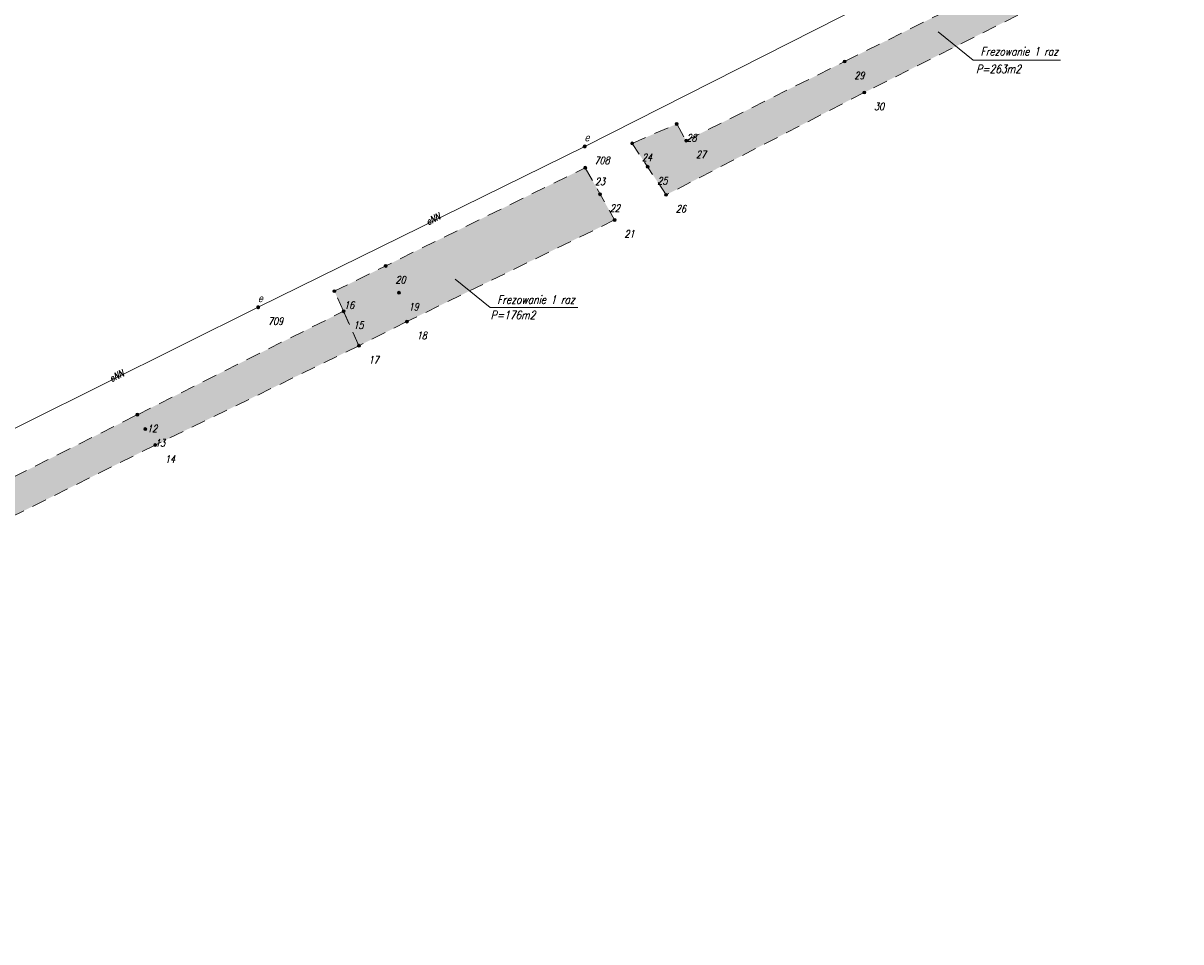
# Model space of a CAD drawing. Extents: x 7487291 to 7488682, y 5785010 to 5785505.
# Tile 3 of 256: x 7488315 to 7488434, y 5785212 to 5785306. Entities that reach past the tile are written whole.
import ezdxf
from ezdxf.enums import TextEntityAlignment as Align

# ---------------------------------------------------------------- set-up
doc = ezdxf.new("R2010")
doc.units = 0
doc.header["$MEASUREMENT"] = 0
doc.linetypes.add('1.5_1.0', pattern=[2.5, 1.5, -1])
doc.linetypes.add('mz1.0_0.5', pattern=[1.5, 1, -0.5])
doc.layers.get('0').update_dxf_attribs({"color": 2, "linetype": 'CONTINUOUS', "lineweight": 5})
for name, color, linetype, lineweight in [('Asfalt krawedz', 250, 'mz1.0_0.5', 9), ('elementy', 250, 'CONTINUOUS', 5), ('Kostka krawędz', 250, 'mz1.0_0.5', 9), ('Numer operatu archiwalnego', 40, 'CONTINUOUS', 18), ('pomiar', 5, 'CONTINUOUS', 5)]:
    doc.layers.add(name, color=color, linetype=linetype, lineweight=lineweight)
doc.styles.add('dzialki', font='romans.shx', dxfattribs={"width": 0.8, "oblique": 15, "height": 1})
doc.styles.add('G7Text', font='romans.shx', dxfattribs={"width": 0.8, "oblique": 14.323945})
doc.styles.get("Standard").update_dxf_attribs({"font": 'txt', "width": 0.75})

# ---------------------------------------------------------------- blocks, each defined once
blk = doc.blocks.new('G7PktWys')
at = {"linetype": 'Continuous', "lineweight": 0, "ltscale": 33}
h = blk.add_hatch(dxfattribs=at)
h.set_pattern_fill('DOTS', color=255, scale=100, angle=90, style=0)
h.set_pattern_definition([(90, (2, 2), (-158.75, 79.38), [0, -158.75])])
h.paths.add_polyline_path([(-0.25, 3.01), (3.75, 3.01), (3.75, -2.08), (-0.25, -2.08)])
at = {"color": 0, "linetype": 'Continuous', "lineweight": -2}
for radius in [0.15, 0.1, 0.05]:
    blk.add_circle((0, 0), radius, dxfattribs=at)
at = {"color": 0, "linetype": 'Continuous', "lineweight": -2, "style": 'G7Text', "oblique": 14.3239, "width": 0.8, "flags": 1}
blk.add_attdef('H', (1, 1), '', height=1.8, dxfattribs=at)
at = {"color": 0, "linetype": 'Continuous', "lineweight": -2, "style": 'G7Text', "oblique": 14.3239, "width": 0.8}
blk.add_attdef('ID', (1, -1.8), '', height=0.75, dxfattribs=at)
blk = doc.blocks.new('US25')
at = {"linetype": 'Continuous', "lineweight": 0}
h = blk.add_hatch(color=0, dxfattribs=at)
edge = h.paths.add_edge_path()
edge.add_arc((0, 0), 0.2, 0, 360)

msp = doc.modelspace()

# ---------------------------------------------------------------- hatches: boundary and pattern name
at = {"layer": 'Kostka krawędz'}
h = msp.add_hatch(color=3, dxfattribs=at)
h.dxf.hatch_style = 1
h.paths.add_polyline_path([(7488347.18, 5785278.82), (7488348.13, 5785276.77), (7488349.69, 5785273.24), (7488354.6, 5785275.71), (7488375.83, 5785286.1), (7488372.82, 5785291.45)])
h.paths.add_polyline_path([(7488353.93, 5785278.66, -1), (7488353.63, 5785278.66, -1)], flags=16)
h.paths.add_polyline_path([(7488353.88, 5785278.66, -1), (7488353.68, 5785278.66, -1)], flags=0)
h.paths.add_polyline_path([(7488353.83, 5785278.66, -1), (7488353.73, 5785278.66, -1)], flags=0)
h.paths.add_polyline_path([(7488401.34, 5785299.14), (7488425.96, 5785311.55), (7488441.78, 5785319.66), (7488439.98, 5785322.69), (7488424.42, 5785314.78), (7488399.33, 5785302.31), (7488383.14, 5785294.22), (7488382.17, 5785295.92), (7488377.62, 5785293.93), (7488381.09, 5785288.67)])
edge = h.paths.add_edge_path(flags=16)
edge.add_arc((7488348.13, 5785276.77), 0.15, 0, 360)
edge = h.paths.add_edge_path(flags=16)
edge.add_arc((7488348.13, 5785276.77), 0.1, 0, 360)
edge = h.paths.add_edge_path(flags=16)
edge.add_arc((7488348.13, 5785276.77), 0.05, 0, 360)
h.paths.add_polyline_path([(7488348.07, 5785276.63), (7488349.33, 5785276.53), (7488349.61, 5785277.66), (7488348.35, 5785277.76)], flags=25)
h.paths.add_polyline_path([(7488352.21, 5785278.14), (7488353.44, 5785278.04), (7488353.73, 5785279.17), (7488352.5, 5785279.26)], flags=24)
edge = h.paths.add_edge_path(flags=17)
edge.add_arc((7488374.34, 5785288.73), 0.15, 0, 360)
edge = h.paths.add_edge_path(flags=16)
edge.add_arc((7488374.34, 5785288.73), 0.1, 0, 360)
edge = h.paths.add_edge_path(flags=16)
edge.add_arc((7488374.34, 5785288.73), 0.05, 0, 360)
h.paths.add_polyline_path([(7488372.59, 5785287.87), (7488373.93, 5785287.77), (7488374.22, 5785288.89), (7488372.87, 5785288.99)], flags=24)
edge = h.paths.add_edge_path(flags=16)
edge.add_arc((7488383.14, 5785294.22), 0.15, 0, 360)
edge = h.paths.add_edge_path(flags=16)
edge.add_arc((7488383.14, 5785294.22), 0.1, 0, 360)
edge = h.paths.add_edge_path(flags=0)
edge.add_arc((7488383.14, 5785294.22), 0.05, 0, 360)
h.paths.add_polyline_path([(7488382.25, 5785292.99), (7488383.6, 5785292.9), (7488383.89, 5785294.02), (7488382.54, 5785294.12)], flags=24)
edge = h.paths.add_edge_path(flags=16)
edge.add_arc((7488424.42, 5785314.78), 0.15, 0, 360)
edge = h.paths.add_edge_path(flags=16)
edge.add_arc((7488424.42, 5785314.78), 0.1, 0, 360)
edge = h.paths.add_edge_path(flags=0)
edge.add_arc((7488424.42, 5785314.78), 0.05, 0, 360)
h.paths.add_polyline_path([(7488422.78, 5785314.87), (7488423.95, 5785314.77), (7488424.24, 5785315.9), (7488423.07, 5785315.99)], flags=25)
h = msp.add_hatch(color=4, dxfattribs=at)
h.dxf.hatch_style = 1
h.paths.add_polyline_path([(7488293.49, 5785245.38), (7488328.87, 5785263.08), (7488349.69, 5785273.24), (7488348.13, 5785276.77), (7488327.05, 5785266.19), (7488292.05, 5785248.54), (7488253.65, 5785229.1), (7488233.21, 5785218.63), (7488234.75, 5785215.09), (7488255.23, 5785225.77)])
h.paths.add_polyline_path([(7488254.71, 5785227.31, -1), (7488254.41, 5785227.31, -1)], flags=16)
h.paths.add_polyline_path([(7488254.66, 5785227.31, -1), (7488254.46, 5785227.31, -1)], flags=0)
h.paths.add_polyline_path([(7488254.51, 5785227.31, -1), (7488254.61, 5785227.31, -1)], flags=0)
h.paths.add_polyline_path([(7488292.73, 5785246.94, -1), (7488293.03, 5785246.94, -1)], flags=16)
h.paths.add_polyline_path([(7488292.98, 5785246.94, -1), (7488292.78, 5785246.94, -1)], flags=0)
h.paths.add_polyline_path([(7488292.93, 5785246.94, -1), (7488292.83, 5785246.94, -1)], flags=0)
h.paths.add_polyline_path([(7488327.71, 5785264.72, -1), (7488328.01, 5785264.72, -1)], flags=16)
h.paths.add_polyline_path([(7488327.96, 5785264.72, -1), (7488327.76, 5785264.72, -1)], flags=0)
h.paths.add_polyline_path([(7488327.91, 5785264.72, -1), (7488327.81, 5785264.72, -1)], flags=0)
h.paths.add_polyline_path([(7488253.53, 5785226.83), (7488254.3, 5785226.73), (7488254.59, 5785227.86), (7488253.82, 5785227.95)], flags=24)
h.paths.add_polyline_path([(7488291.38, 5785246.21), (7488292.64, 5785246.11), (7488292.92, 5785247.24), (7488291.66, 5785247.33)], flags=24)
h.paths.add_polyline_path([(7488326.33, 5785264.13), (7488327.59, 5785264.04), (7488327.88, 5785265.16), (7488326.62, 5785265.26)], flags=24)

# ---------------------------------------------------------------- linework, layer by layer
at = {"layer": 'Asfalt krawedz', "linetype": '1.5_1.0', "lineweight": 9}
for points, elevation in [([(7488381.09, 5785288.67), (7488377.62, 5785293.93), (7488382.17, 5785295.92), (7488383.14, 5785294.22), (7488399.33, 5785302.31), (7488424.42, 5785314.78), (7488439.98, 5785322.69), (7488441.78, 5785319.66), (7488425.96, 5785311.55), (7488401.34, 5785299.14), (7488381.09, 5785288.67)], 102.34), ([(7488349.69, 5785273.24), (7488348.13, 5785276.77), (7488347.18, 5785278.82), (7488372.82, 5785291.45), (7488372.82, 5785291.45), (7488375.83, 5785286.1), (7488375.83, 5785286.1), (7488354.6, 5785275.71), (7488349.69, 5785273.24)], 102.25), ([(7488234.75, 5785215.09), (7488233.21, 5785218.63), (7488253.65, 5785229.1), (7488292.05, 5785248.54), (7488327.05, 5785266.19), (7488348.13, 5785276.77), (7488348.13, 5785276.77), (7488349.69, 5785273.24), (7488328.87, 5785263.08), (7488293.49, 5785245.38), (7488255.23, 5785225.77), (7488234.75, 5785215.09)], 102.27)]:
    msp.add_lwpolyline(points, dxfattribs=dict(at, elevation=elevation))
at = {"layer": 'elementy', "color": 84, "linetype": 'Continuous', "lineweight": 9}
for points in [[(7488421.41, 5785302.43), (7488412.48, 5785302.43), (7488408.88, 5785305.34)], [(7488372.05, 5785277.14), (7488363.12, 5785277.14), (7488359.52, 5785280.05)]]:
    msp.add_lwpolyline(points, dxfattribs=at)
at = {"layer": 'Kostka krawędz', "color": 1, "linetype": 'Continuous', "lineweight": 9, "elevation": 102.35}
msp.add_lwpolyline([(7488209.95, 5785212.28), (7488242, 5785227.8), (7488275.07, 5785244.73), (7488307.6, 5785261.36), (7488339.4, 5785277.18), (7488372.77, 5785293.62), (7488464.03, 5785339.92), (7488495.57, 5785355.69), (7488509.19, 5785362.62), (7488525.52, 5785374.47), (7488525.52, 5785374.47), (7488525.52, 5785374.47), (7488525.52, 5785374.47), (7488525.52, 5785374.47)], dxfattribs=at)

# ---------------------------------------------------------------- block references
at = {"layer": 'elementy', "color": 1, "linetype": 'Continuous', "lineweight": 13, "rotation": 90}
for p in [(7488372.77, 5785293.62, 102.46), (7488339.4, 5785277.18, 102.1)]:
    msp.add_blockref('US25', p, dxfattribs=at)
at = {"layer": 'pomiar', "linetype": 'Continuous', "lineweight": 5}
for p, values in [((7488399.33, 5785302.31, 102.41), {'ID': '29'}), ((7488401.34, 5785299.14, 102.42), {'ID': '30'}), ((7488382.17, 5785295.92, 102.49), {'ID': '28'}), ((7488372.77, 5785293.62, 102.46), {'ID': '708'}), ((7488377.62, 5785293.93, 102.44), {'ID': '24'}), ((7488383.14, 5785294.22, 102.52), {'ID': '27'}), ((7488372.82, 5785291.45, 102.2), {'ID': '23'}), ((7488379.2, 5785291.54, 102.39), {'ID': '25'}), ((7488374.34, 5785288.73, 102.19), {'ID': '22'}), ((7488381.09, 5785288.67, 102.34), {'ID': '26'}), ((7488375.83, 5785286.1, 102.1), {'ID': '21'}), ((7488352.43, 5785281.4, 102.22), {'ID': '20'}), ((7488347.18, 5785278.82, 102.27), {'ID': '16'}), ((7488353.78, 5785278.66, 102.26), {'ID': '19'}), ((7488339.4, 5785277.18, 102.1), {'ID': '709'}), ((7488348.13, 5785276.77, 102.27), {'ID': '15'}), ((7488354.6, 5785275.71, 102.2), {'ID': '18'}), ((7488349.69, 5785273.24, 102.25), {'ID': '17'}), ((7488327.05, 5785266.19, 102.31), {'ID': '12'}), ((7488327.86, 5785264.72, 102.25), {'ID': '13'}), ((7488328.87, 5785263.08, 102.23), {'ID': '14'})]:
    msp.add_blockref('G7PktWys', p, dxfattribs=at).add_auto_attribs(values)

# ---------------------------------------------------------------- texts
at = {"layer": 'elementy', "color": 1, "lineweight": 13, "oblique": 15, "width": 0.9}
for p in [(7488373.25, 5785294.14, 102.46), (7488339.88, 5785277.7, 102.1)]:
    msp.add_text('e', height=0.75, dxfattribs=at).set_placement(p, align=Align.RIGHT)
at = {"layer": 'Numer operatu archiwalnego', "color": 84, "lineweight": 9, "char_height": 0.85, "width": 9.6372, "attachment_point": 2, "style": 'dzialki'}
for s, insert in [('Frezowanie 1 raz', (7488417.19, 5785303.76)), ('P=263m2', (7488415.06, 5785301.97)), ('Frezowanie 1 raz', (7488367.79, 5785278.38)), ('P=176m2', (7488365.44, 5785276.8))]:
    msp.add_mtext(s, dxfattribs=dict(at, insert=insert))
at = {"layer": 'Numer operatu archiwalnego', "color": 1, "lineweight": 9, "char_height": 0.7, "width": 19.871, "attachment_point": 2, "rotation": 26.7314, "style": 'dzialki'}
for insert in [(7488357.11, 5785286.51), (7488324.76, 5785270.47)]:
    msp.add_mtext('eNN', dxfattribs=dict(at, insert=insert))

doc.saveas('drawing.dxf')
